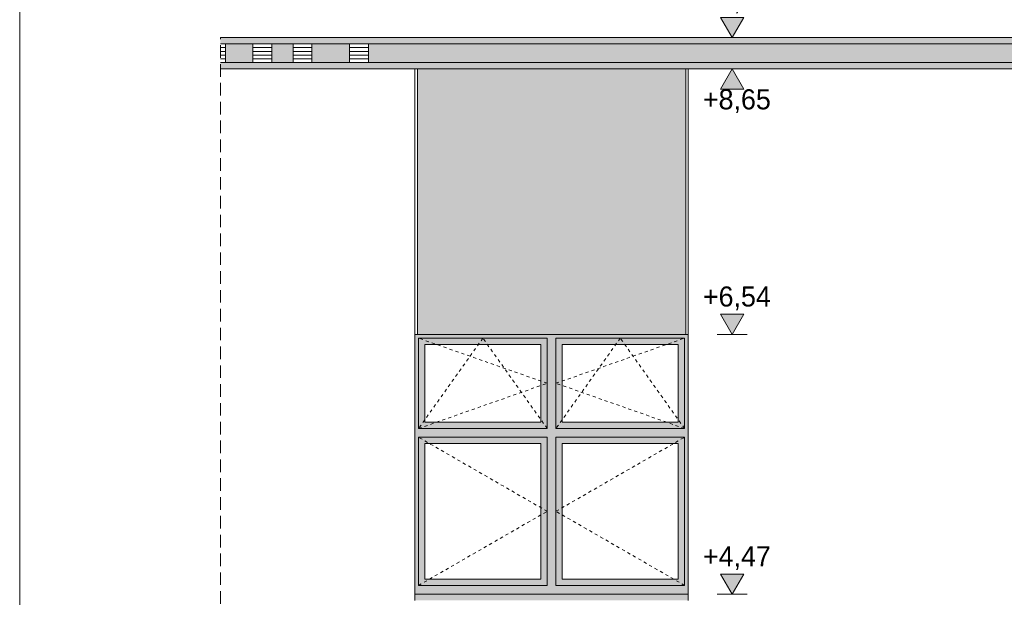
# Model space of a CAD drawing. Extents: x -366324 to -207045, y 68808 to 138616.
# Tile 132 of 170: x -249977 to -242128, y 119450 to 124052. Entities that reach past the tile are written whole.
import ezdxf

# ---------------------------------------------------------------- set-up
doc = ezdxf.new("R2010")
doc.units = 0
doc.header["$MEASUREMENT"] = 0
doc.linetypes.add('Hidden Line', pattern=[50, 25, -25])
doc.linetypes.add('Krawędzie ukryte', pattern=[150, 100, -50])
for name, color, linetype, lineweight, true_color in [('Arch kolorystyka_Nr_Pióra__2', 7, 'Continuous', 13, 0x7f7f7f), ('Arch kolorystyka_Nr_Pióra__81', 7, 'Continuous', 9, 0x5d5d5d), ('Arch rynny_Nr_Pióra__81', 7, 'Continuous', 9, 0x5d5d5d)]:
    doc.layers.add(name, color=color, linetype=linetype, lineweight=lineweight, true_color=true_color)
for name, color, linetype, lineweight in [('Arch kolorystyka_Nr_Pióra__41', 7, 'Continuous', 15), ('Arch kominy_Nr_Pióra__21', 7, 'Continuous', 9), ('Arch okna_Nr_Pióra__21', 7, 'Continuous', 9), ('ARCH TABELA_Nr_Pióra__21', 7, 'Continuous', 9), ('Arch wykończenie_Nr_Pióra__21', 7, 'Continuous', 9), ('Arch wymiary_Nr_Pióra__21', 7, 'Continuous', 9), ('Arch ściany zewnętrzne_Nr_Pióra__21', 7, 'Continuous', 9), ('INWENT.ŚCIANY_Nr_Pióra__21', 7, 'Continuous', 9), ('Istniejące kominy_Nr_Pióra__21', 7, 'Continuous', 9)]:
    doc.layers.add(name, color=color, linetype=linetype, lineweight=lineweight)
doc.layers.add('Arch wymiary', color=7, linetype='Continuous')
doc.styles.add('GENERATED_STYLE_1', font='txt')

# ---------------------------------------------------------------- blocks, each defined once
blk = doc.blocks.new('Wymiary_165', base_point=(-244297.2, 123909.6))
at = {"layer": 'Arch wymiary_Nr_Pióra__21', "linetype": 'Continuous'}
blk.add_hatch(color=256, dxfattribs=at).paths.add_polyline_path([(-244297.2, 123909.6), (-244390, 124069.6), (-244204.4, 124069.6)], flags=0)
for p, q in [((-244297.2, 123909.6), (-244390, 124069.6)), ((-244390, 124069.6), (-244204.4, 124069.6)), ((-244204.4, 124069.6), (-244297.2, 123909.6)), ((-244297.2, 123909.6), (-244417.2, 123909.6)), ((-244297.2, 123909.6), (-244177.2, 123909.6))]:
    blk.add_line(p, q, dxfattribs=at)
at = {"layer": 'Arch wymiary_Nr_Pióra__21', "insert": (-244530.7, 124101.6), "char_height": 160, "attachment_point": 7, "style": 'GENERATED_STYLE_1'}
blk.add_mtext('{+8,90}', dxfattribs=at)
blk = doc.blocks.new('Wymiary_166', base_point=(-244297.2, 123659.6))
at = {"layer": 'Arch wymiary_Nr_Pióra__21', "linetype": 'Continuous'}
blk.add_hatch(color=256, dxfattribs=at).paths.add_polyline_path([(-244297.2, 123659.6), (-244390, 123499.6), (-244204.4, 123499.6)], flags=0)
for p, q in [((-244297.2, 123659.6), (-244417.2, 123659.6)), ((-244297.2, 123659.6), (-244390, 123499.6)), ((-244297.2, 123659.6), (-244177.2, 123659.6)), ((-244204.4, 123499.6), (-244297.2, 123659.6)), ((-244390, 123499.6), (-244204.4, 123499.6))]:
    blk.add_line(p, q, dxfattribs=at)
at = {"layer": 'Arch wymiary_Nr_Pióra__21', "insert": (-244530.7, 123307.6), "char_height": 160, "attachment_point": 7, "style": 'GENERATED_STYLE_1'}
blk.add_mtext('{+8,65}', dxfattribs=at)
blk = doc.blocks.new('Wymiary_172', base_point=(-244297.2, 121544.6))
at = {"layer": 'Arch wymiary_Nr_Pióra__21', "linetype": 'Continuous'}
blk.add_hatch(color=256, dxfattribs=at).paths.add_polyline_path([(-244297.2, 121544.6), (-244390, 121704.6), (-244204.4, 121704.6)], flags=0)
for p, q in [((-244297.2, 121544.6), (-244390, 121704.6)), ((-244390, 121704.6), (-244204.4, 121704.6)), ((-244204.4, 121704.6), (-244297.2, 121544.6)), ((-244297.2, 121544.6), (-244417.2, 121544.6)), ((-244297.2, 121544.6), (-244177.2, 121544.6))]:
    blk.add_line(p, q, dxfattribs=at)
at = {"layer": 'Arch wymiary_Nr_Pióra__21', "insert": (-244530.7, 121736.6), "char_height": 160, "attachment_point": 7, "style": 'GENERATED_STYLE_1'}
blk.add_mtext('{+6,54}', dxfattribs=at)
blk = doc.blocks.new('Wymiary_174', base_point=(-244297.2, 119474.6))
at = {"layer": 'Arch wymiary_Nr_Pióra__21', "linetype": 'Continuous'}
blk.add_hatch(color=256, dxfattribs=at).paths.add_polyline_path([(-244297.2, 119474.6), (-244390, 119634.6), (-244204.4, 119634.6)], flags=0)
for p, q in [((-244297.2, 119474.6), (-244390, 119634.6)), ((-244390, 119634.6), (-244204.4, 119634.6)), ((-244204.4, 119634.6), (-244297.2, 119474.6)), ((-244297.2, 119474.6), (-244417.2, 119474.6)), ((-244297.2, 119474.6), (-244177.2, 119474.6))]:
    blk.add_line(p, q, dxfattribs=at)
at = {"layer": 'Arch wymiary_Nr_Pióra__21', "insert": (-244530.7, 119666.6), "char_height": 160, "attachment_point": 7, "style": 'GENERATED_STYLE_1'}
blk.add_mtext('{+4,47}', dxfattribs=at)

msp = doc.modelspace()

# ---------------------------------------------------------------- hatches: boundary and pattern name
at = {"layer": 'Arch kolorystyka_Nr_Pióra__2', "linetype": 'Continuous'}
h = msp.add_hatch(color=256, dxfattribs=at)
h.paths.add_polyline_path([(-246827.1, 119474.6), (-244647.1, 119474.6), (-244647.1, 121544.6), (-246827.1, 121544.6)], flags=0)
h.paths.add_polyline_path([(-246747.1, 120844.6), (-245822.1, 120844.6), (-245822.1, 121464.6), (-246747.1, 121464.6)], flags=0)
h.paths.add_polyline_path([(-245652.1, 120844.6), (-244727.1, 120844.6), (-244727.1, 121464.6), (-245652.1, 121464.6)], flags=0)
h.paths.add_polyline_path([(-246747.1, 119594.6), (-245822.1, 119594.6), (-245822.1, 120674.6), (-246747.1, 120674.6)], flags=0)
h.paths.add_polyline_path([(-245652.1, 119594.6), (-244727.1, 119594.6), (-244727.1, 120674.6), (-245652.1, 120674.6)], flags=0)
at = {"layer": 'Arch kolorystyka_Nr_Pióra__41', "linetype": 'Continuous'}
for points in [[(-248376.9, 123859.6), (-240327.1, 123859.6), (-240327.1, 123909.6), (-248376.9, 123909.6)], [(-248117.1, 123709.6), (-248337.1, 123709.6), (-248337.1, 123859.6), (-248117.1, 123859.6)], [(-247797.1, 123709.6), (-247967.1, 123709.6), (-247967.1, 123859.6), (-247797.1, 123859.6)], [(-247347.1, 123709.6), (-247647.1, 123709.6), (-247647.1, 123859.6), (-247347.1, 123859.6)], [(-240427.1, 123709.6), (-247197.1, 123709.6), (-247197.1, 123859.6), (-240427.1, 123859.6)], [(-240327.1, 123659.6), (-248376.9, 123659.6), (-248376.9, 123709.6), (-240327.1, 123709.6)], [(-246827.1, 119424.6), (-244647.1, 119424.6), (-244647.1, 119474.6), (-246827.1, 119474.6)]]:
    msp.add_hatch(color=256, dxfattribs=at).paths.add_polyline_path(points, flags=0)
at = {"layer": 'Arch kolorystyka_Nr_Pióra__81', "linetype": 'Continuous'}
msp.add_hatch(color=256, dxfattribs=at).paths.add_polyline_path([(-246807.1, 123659.6), (-246807.1, 121544.6), (-244667.1, 121544.6), (-244667.1, 123659.6)], flags=0)

# ---------------------------------------------------------------- linework, layer by layer
at = {"layer": 'Arch kominy_Nr_Pióra__21', "linetype": 'Continuous'}
for p, q in [((-248337.1, 123709.6), (-248337.1, 123859.6)), ((-248117.1, 123709.6), (-248117.1, 123859.6)), ((-247967.1, 123709.6), (-247967.1, 123859.6)), ((-247797.1, 123709.6), (-247797.1, 123859.6)), ((-247647.1, 123709.6), (-247647.1, 123859.6)), ((-247347.1, 123709.6), (-247347.1, 123859.6)), ((-247197.1, 123709.6), (-247197.1, 123859.6))]:
    msp.add_line(p, q, dxfattribs=at)
at = {"layer": 'Arch okna_Nr_Pióra__21', "linetype": 'Continuous'}
for p, q in [((-246797.1, 121514.6), (-245772.1, 121514.6)), ((-246797.1, 121514.6), (-246797.1, 120794.6)), ((-245772.1, 121514.6), (-245772.1, 120794.6)), ((-245702.1, 121514.6), (-245702.1, 120794.6)), ((-245702.1, 121514.6), (-244677.1, 121514.6)), ((-244677.1, 121514.6), (-244677.1, 120794.6)), ((-246747.1, 121464.6), (-245822.1, 121464.6)), ((-246747.1, 121464.6), (-246747.1, 120844.6)), ((-245822.1, 121464.6), (-245822.1, 120844.6)), ((-245652.1, 121464.6), (-244727.1, 121464.6)), ((-245652.1, 121464.6), (-245652.1, 120844.6)), ((-244727.1, 121464.6), (-244727.1, 120844.6)), ((-246797.1, 120794.6), (-245772.1, 120794.6)), ((-246747.1, 120844.6), (-245822.1, 120844.6)), ((-245702.1, 120794.6), (-244677.1, 120794.6)), ((-245652.1, 120844.6), (-244727.1, 120844.6)), ((-246797.1, 120724.6), (-245772.1, 120724.6)), ((-246797.1, 120724.6), (-246797.1, 119544.6)), ((-245772.1, 120724.6), (-245772.1, 119544.6)), ((-245702.1, 120724.6), (-245702.1, 119544.6)), ((-245702.1, 120724.6), (-244677.1, 120724.6)), ((-244677.1, 120724.6), (-244677.1, 119544.6)), ((-246747.1, 120674.6), (-245822.1, 120674.6)), ((-246747.1, 120674.6), (-246747.1, 119594.6)), ((-245822.1, 120674.6), (-245822.1, 119594.6)), ((-245652.1, 120674.6), (-244727.1, 120674.6)), ((-245652.1, 120674.6), (-245652.1, 119594.6)), ((-244727.1, 120674.6), (-244727.1, 119594.6)), ((-246797.1, 119544.6), (-245772.1, 119544.6)), ((-246747.1, 119594.6), (-245822.1, 119594.6)), ((-245702.1, 119544.6), (-244677.1, 119544.6)), ((-245652.1, 119594.6), (-244727.1, 119594.6))]:
    msp.add_line(p, q, dxfattribs=at)
at = {"layer": 'Arch okna_Nr_Pióra__21', "linetype": 'Hidden Line'}
for p, q in [((-246284.6, 121514.6), (-246797.1, 120794.6)), ((-245772.1, 121154.6), (-246797.1, 121514.6)), ((-245772.1, 120794.6), (-246284.6, 121514.6)), ((-245189.6, 121514.6), (-245702.1, 120794.6)), ((-245702.1, 121154.6), (-244677.1, 121514.6)), ((-244677.1, 120794.6), (-245189.6, 121514.6)), ((-246797.1, 120794.6), (-245772.1, 121154.6)), ((-244677.1, 120794.6), (-245702.1, 121154.6)), ((-245772.1, 120134.6), (-246797.1, 120724.6)), ((-245702.1, 120134.6), (-244677.1, 120724.6)), ((-246797.1, 119544.6), (-245772.1, 120134.6)), ((-244677.1, 119544.6), (-245702.1, 120134.6))]:
    msp.add_line(p, q, dxfattribs=at)
at = {"layer": 'Arch rynny_Nr_Pióra__81', "linetype": 'Continuous'}
for p, q in [((-240427.1, 123859.6), (-248376.9, 123859.6)), ((-240427.1, 123709.6), (-248376.9, 123709.6))]:
    msp.add_line(p, q, dxfattribs=at)
at = {"layer": 'ARCH TABELA_Nr_Pióra__21', "linetype": 'Continuous'}
msp.add_line((-249976.9, 136358.4), (-249976.9, 107908.4), dxfattribs=at)
at = {"layer": 'Arch wykończenie_Nr_Pióra__21', "linetype": 'Continuous'}
for p, q in [((-240327.1, 123909.6), (-248376.9, 123909.6)), ((-240327.1, 123659.6), (-248376.9, 123659.6))]:
    msp.add_line(p, q, dxfattribs=at)
at = {"layer": 'Arch ściany zewnętrzne_Nr_Pióra__21', "linetype": 'Continuous'}
for p, q in [((-246827.1, 123659.6), (-246827.1, 121544.6)), ((-246807.1, 123659.6), (-246807.1, 121544.6)), ((-244667.1, 123659.6), (-244667.1, 121544.6)), ((-244647.1, 123659.6), (-244647.1, 121544.6)), ((-246827.1, 121544.6), (-244647.1, 121544.6)), ((-246827.1, 121544.6), (-246827.1, 119424.6)), ((-244647.1, 121544.6), (-244647.1, 119424.6)), ((-246827.1, 119474.6), (-244647.1, 119474.6))]:
    msp.add_line(p, q, dxfattribs=at)
at = {"layer": 'INWENT.ŚCIANY_Nr_Pióra__21', "linetype": 'Krawędzie ukryte'}
msp.add_line((-248376.9, 113997.6), (-248376.9, 123909.6), dxfattribs=at)
at = {"layer": 'Istniejące kominy_Nr_Pióra__21', "linetype": 'Continuous'}
for p, q in [((-248376.9, 123829.6), (-248337.1, 123829.6)), ((-248376.9, 123799.6), (-248337.1, 123799.6)), ((-248117.1, 123829.6), (-247967.1, 123829.6)), ((-248117.1, 123799.6), (-247967.1, 123799.6)), ((-247797.1, 123829.6), (-247647.1, 123829.6)), ((-247797.1, 123799.6), (-247647.1, 123799.6)), ((-247347.1, 123829.6), (-247197.1, 123829.6)), ((-247347.1, 123799.6), (-247197.1, 123799.6)), ((-248376.9, 123769.6), (-248337.1, 123769.6)), ((-248376.9, 123739.6), (-248337.1, 123739.6)), ((-248117.1, 123769.6), (-247967.1, 123769.6)), ((-248117.1, 123739.6), (-247967.1, 123739.6)), ((-247797.1, 123769.6), (-247647.1, 123769.6)), ((-247797.1, 123739.6), (-247647.1, 123739.6)), ((-247347.1, 123769.6), (-247197.1, 123769.6)), ((-247347.1, 123739.6), (-247197.1, 123739.6))]:
    msp.add_line(p, q, dxfattribs=at)

# ---------------------------------------------------------------- block references
at = {"layer": 'Arch wymiary', "linetype": 'Continuous'}
for name, p in [('Wymiary_165', (-244297.2, 123909.6)), ('Wymiary_166', (-244297.2, 123659.6)), ('Wymiary_172', (-244297.2, 121544.6)), ('Wymiary_174', (-244297.2, 119474.6))]:
    msp.add_blockref(name, p, dxfattribs=at)

doc.saveas('drawing.dxf')
